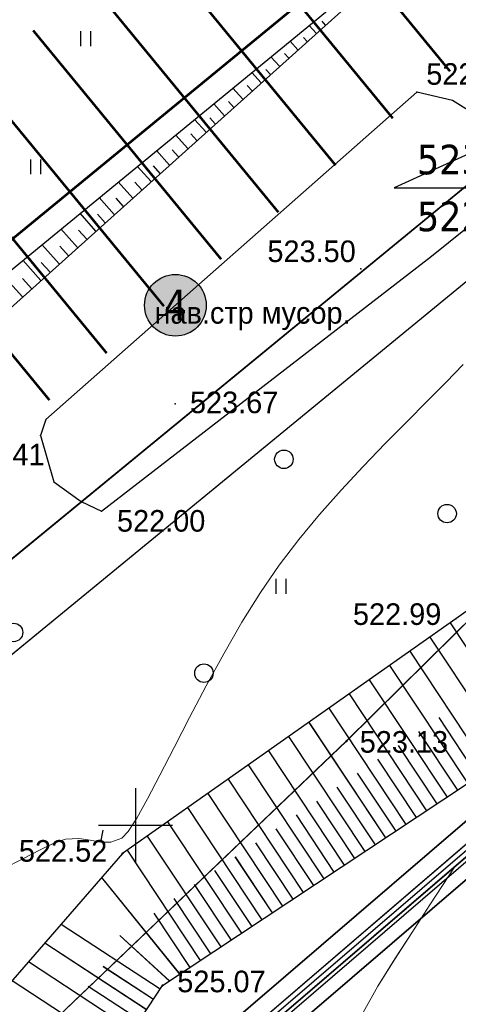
# Model space of a CAD drawing. Header units: millimetres. Extents: x 767170 to 66149698, y -983507 to 2493658.
# Tile 242 of 256: x 3354720 to 3372488, y -714908 to -674996. Entities that reach past the tile are written whole.
import ezdxf
from ezdxf.enums import TextEntityAlignment as Align

# ---------------------------------------------------------------- set-up
doc = ezdxf.new("R2010")
doc.units = ezdxf.units.MM
doc.linetypes.add('Контура низ откосов  Штриховая 0.1-0.5 - - - - - - -', pattern=[0.6, 0.1, -0.5])
for name, color, linetype in [('(001) Сетка', 92, 'Continuous'), ('(004) Точки рельефа', 7, 'Continuous'), ('(013) Газ', 30, 'ИК_Газопровод -------г--------'), ('(031) Горизонтали', 42, 'Continuous'), ('(035) Откосы', 7, 'Continuous'), ('(036) Растительность', 7, 'Continuous'), ('(038) Деревья', 7, 'Continuous'), ('(039) Земля', 7, 'Continuous'), ('(040) Ограда', 7, 'Continuous'), ('METALL OG', 7, 'Continuous'), ('R_Loyiha_SRF-BND', 7, 'Continuous'), ('V_Loyiha_OPOR-PNT', 7, 'Continuous')]:
    doc.layers.add(name, color=color, linetype=linetype)
doc.layers.add('(042) Бергштрих', color=32, linetype='Continuous', lineweight=30)
doc.layers.add('ВВГ 3х2.5', color=5, linetype='Continuous', lineweight=40)
doc.styles.add('BM-431', font='txt')
doc.styles.add('D-431', font='txt')
doc.styles.get("Standard").update_dxf_attribs({"font": 'isocpeui.ttf'})
doc.styles.add('Tahoma', font='tahoma.ttf')
doc.linetypes.add('FENCELINE1', pattern='A,6.35,-2.54,[133,ltypeshp.shx,S=2.54,R=0,X=-2.54,Y=0],-2.54,25.4', length=36.83)
doc.linetypes.add('GAZ_VOZDUSH', pattern='A,1,-2,["~",Standard,S=3,R=0,X=-1.5,Y=-1.5],-1,10', length=14)
doc.linetypes.add('ИК_Газопровод -------г--------', pattern='A,9,-0.6,["Г",Standard,S=1.2,R=0,X=0,Y=-0.6],-1.2', length=10.8)
doc.linetypes.add('ОГРАДА_БЕТ', pattern='A,4,["|",Standard,S=0.8,R=0,X=0,Y=-0.8],4', length=8)

# ---------------------------------------------------------------- blocks, each defined once
blk = doc.blocks.new('d')
at = {"layer": '(038) Деревья'}
blk.add_ellipse((0, 0), major_axis=(0.265, 0.265), ratio=1, start_param=5.497787, end_param=11.780972, dxfattribs=at)
blk = doc.blocks.new('I04010')
for p, q in [((-0.412273, 0.007146), (-0.412273, 1.207146)), ((0.387727, 1.207146), (0.387727, 0.007146))]:
    blk.add_line(p, q)
blk = doc.blocks.new('Setka')
at = {"layer": '(001) Сетка'}
for p, q in [((0, 1.5), (0, -1.5)), ((-1.5, 0), (1.5, 0))]:
    blk.add_line(p, q, dxfattribs=at)
blk = doc.blocks.new('Topo Xos')
at = {"layer": '(004) Точки рельефа', "color": 7, "linetype": 'ByBlock', "lineweight": -2, "transparency": 16777216}
for p in [(18.058, -106.32), (15.782, -113.481), (8.269, -118.96), (2.811, -120.244), (5.28, -123.305), (19.635, -127.666), (15.198, -132.624), (6.134, -137.179), (7.746, -142.538)]:
    blk.add_point(p, dxfattribs=at)
at = {"layer": '(013) Газ', "linetype": 'GAZ_VOZDUSH', "ltscale": 600, "transparency": 16777216, "flags": 128}
for points in [[(211.363, 129.819), (211.209, 128.871), (207.778, 121.494), (202.64, 118.683), (188.166, 85.176), (177.148, 55.188), (172.051, 44.881), (154.526, 10.276), (125.133, -20.235), (128.406, -27.612), (104.917, -48.213), (106.152, -52.909), (104.176, -59.427), (65.329, -101.114), (61.676, -103.137), (50.307, -114.313), (42.371, -118.322), (-2.23, -156.679), (-4.629, -158.957)], [(42.824, -105.462), (37.439, -110.659), (15.198, -132.624), (-12.398, -158.997), (-15.624, -162.344), (-12.587, -165.746), (-13.71, -166.794)]]:
    blk.add_lwpolyline(points, dxfattribs=at)
at = {"layer": '(031) Горизонтали', "color": 42, "linetype": 'Continuous', "lineweight": 0, "ltscale": 600, "transparency": 16777216}
for points in [[(1.292, -137.798), (2.095, -137.396), (2.795, -137.032), (3.374, -136.752), (3.817, -136.605), (4.36, -136.577), (4.826, -136.645), (5.25, -136.722), (5.663, -136.724), (6.097, -136.565), (6.353, -136.292), (6.704, -135.746), (7.138, -134.968), (7.647, -134.001), (8.221, -132.887), (8.849, -131.669), (9.523, -130.389), (10.233, -129.089), (10.968, -127.811), (11.721, -126.598), (12.48, -125.492), (13.271, -124.46), (14.115, -123.445), (14.992, -122.454), (15.885, -121.493), (16.775, -120.569), (17.643, -119.686), (18.471, -118.853), (19.241, -118.075), (19.933, -117.358)], [(5.214, -150.058), (5.418, -150.208), (6.124, -150.598), (6.878, -150.812), (7.564, -150.854), (8.299, -150.815), (9.07, -150.688), (9.867, -150.465), (10.681, -150.14), (11.498, -149.703), (12.31, -149.149), (12.899, -148.618), (13.426, -147.988), (13.914, -147.266), (14.382, -146.46), (14.851, -145.579), (15.343, -144.631), (15.877, -143.622), (16.475, -142.562), (17.157, -141.458), (17.847, -140.397), (18.586, -139.262), (19.351, -138.091), (19.611, -137.694)]]:
    blk.add_lwpolyline(points, dxfattribs=at)
at = {"layer": '(035) Откосы', "ltscale": 600, "transparency": 16777216}
for p, q in [((13.982, -103.935), (13.691, -103.612)), ((14.354, -103.601), (14.216, -103.448)), ((13.61, -104.269), (13.457, -104.099)), ((13.238, -104.603), (12.918, -104.247)), ((12.494, -105.271), (12.144, -104.882)), ((12.866, -104.937), (12.698, -104.751)), ((11.75, -105.939), (11.371, -105.517)), ((12.122, -105.605), (11.94, -105.402)), ((11.006, -106.607), (10.597, -106.152)), ((11.378, -106.273), (11.181, -106.054)), ((10.262, -107.275), (9.824, -106.787)), ((10.634, -106.941), (10.422, -106.705)), ((9.89, -107.609), (9.664, -107.357)), ((9.518, -107.943), (9.05, -107.422)), ((8.774, -108.611), (8.277, -108.057)), ((9.146, -108.277), (8.905, -108.008)), ((8.03, -109.279), (7.503, -108.692)), ((8.402, -108.945), (8.146, -108.66)), ((7.286, -109.947), (6.73, -109.327)), ((7.658, -109.613), (7.388, -109.311)), ((6.542, -110.615), (5.956, -109.962)), ((6.914, -110.281), (6.629, -109.963)), ((5.799, -111.283), (5.183, -110.597)), ((6.17, -110.949), (5.87, -110.614)), ((5.055, -111.951), (4.409, -111.232)), ((5.427, -111.617), (5.111, -111.266)), ((4.311, -112.618), (3.636, -111.867)), ((4.683, -112.284), (4.353, -111.917)), ((3.567, -113.286), (2.862, -112.502)), ((3.939, -112.952), (3.594, -112.568)), ((2.823, -113.954), (2.089, -113.137)), ((3.195, -113.62), (2.835, -113.22)), ((2.079, -114.622), (1.315, -113.772)), ((2.451, -114.288), (2.077, -113.871)), ((19.4, -127.832), (22.616, -132.688)), ((18.582, -128.408), (21.783, -133.24)), ((17.764, -128.984), (20.949, -133.792)), ((16.946, -129.56), (20.115, -134.344)), ((16.129, -130.136), (19.282, -134.896)), ((15.311, -130.712), (18.448, -135.449)), ((14.493, -131.289), (17.615, -136.001)), ((18.944, -131.67), (20.532, -134.068)), ((13.676, -131.865), (16.781, -136.553)), ((12.858, -132.441), (15.948, -137.105)), ((18.118, -132.234), (19.699, -134.62)), ((17.293, -132.798), (18.865, -135.173)), ((12.04, -133.017), (15.114, -137.657)), ((11.223, -133.593), (14.281, -138.209)), ((16.467, -133.363), (18.032, -135.725)), ((15.641, -133.927), (17.198, -136.277)), ((10.405, -134.169), (13.447, -138.762)), ((14.816, -134.491), (16.364, -136.829)), ((9.587, -134.745), (12.613, -139.314)), ((13.99, -135.055), (15.531, -137.381)), ((8.77, -135.322), (11.78, -139.866)), ((13.164, -135.619), (14.697, -137.933)), ((7.952, -135.898), (10.946, -140.418)), ((7.134, -136.474), (10.113, -140.97)), ((12.339, -136.183), (13.864, -138.485)), ((11.513, -136.748), (13.03, -139.038)), ((6.317, -137.05), (9.279, -141.522)), ((10.688, -137.312), (12.197, -139.59)), ((9.862, -137.876), (11.363, -140.142)), ((5.284, -138.157), (8.446, -142.074)), ((9.036, -138.44), (10.53, -140.694)), ((8.211, -139.004), (9.696, -141.246)), ((7.404, -139.597), (8.862, -141.798)), ((3.648, -140.041), (7.658, -142.672)), ((2.986, -140.803), (7.109, -143.508)), ((6.022, -140.501), (8.029, -142.35)), ((2.324, -141.564), (6.561, -144.344)), ((5.35, -141.756), (7.384, -143.09)), ((1.663, -142.326), (6.012, -145.18)), ((4.745, -142.555), (6.835, -143.926))]:
    blk.add_line(p, q, dxfattribs=at)
at = {"layer": '(035) Откосы', "linetype": 'Контура низ откосов  Штриховая 0.1-0.5 - - - - - - -', "ltscale": 600, "transparency": 16777216}
blk.add_lwpolyline([(14.281, -85.984), (20.727, -96.133), (32.163, -108.435), (36.083, -115.573), (35.908, -115.901), (35.074, -116.729), (19.635, -127.666), (6.134, -137.179), (-1.835, -146.353), (-12.255, -157.943)], dxfattribs=at)
at = {"layer": '(035) Откосы', "ltscale": 600, "transparency": 16777216}
for points in [[(-9.862, -160.886), (2.903, -149.919), (7.746, -142.538), (25.311, -130.903), (40.01, -117.334), (40.328, -116.97), (40.386, -116.493), (34.649, -107.716), (22.507, -95.526), (14.281, -85.984)], [(16.957, -101.264), (-2.114, -118.387), (-10.642, -108.134), (9.612, -91.438), (16.957, -101.264)], [(16.463, -101.337), (8.935, -92.358), (-9.116, -107.369), (-1.1, -115.755), (16.463, -101.337)]]:
    blk.add_lwpolyline(points, dxfattribs=at)
at = {"layer": '(039) Земля', "linetype": 'Контура низ откосов  Штриховая 0.1-0.5 - - - - - - -', "ltscale": 600, "transparency": 16777216, "flags": 128}
blk.add_lwpolyline([(2.811, -120.244), (3.342, -122.121), (4.455, -122.912), (5.28, -123.305), (18.645, -112.966), (21.231, -110.886), (21.687, -110.507), (22.018, -109.166), (21.349, -107.829), (19.504, -106.655), (18.058, -106.32), (3.027, -119.591), (2.811, -120.244)], dxfattribs=at)
at = {"layer": '(040) Ограда', "ltscale": 600, "transparency": 16777216}
blk.add_lwpolyline([(-12.565, -158.195), (-10.172, -161.138), (-9.151, -162.393), (44.786, -116.077)], dxfattribs=at)
at = {"layer": '(040) Ограда', "linetype": 'ОГРАДА_БЕТ', "ltscale": 600, "transparency": 16777216, "flags": 128}
blk.add_lwpolyline([(-12.255, -157.943), (-9.862, -160.886), (-9.1, -161.822), (44.525, -115.774)], dxfattribs=at)
at = {"layer": '(042) Бергштрих', "color": 32, "linetype": 'Continuous', "lineweight": 30, "ltscale": 600, "transparency": 16777216}
blk.add_line((5.25, -136.722), (5.34, -136.23), dxfattribs=at)
at = {"layer": '(001) Сетка', "transparency": 16777216}
blk.add_blockref('Setka', (6.659, -136.032), dxfattribs=at)
at = {"layer": '(036) Растительность', "linetype": 'Continuous', "transparency": 16777216, "xscale": 0.5, "yscale": 0.5, "zscale": 0.5}
for p in [(4.644, -104.454), (2.617, -109.651), (12.559, -126.656)]:
    blk.add_blockref('I04010', p, dxfattribs=at)
at = {"layer": '(038) Деревья', "linetype": 'Continuous', "transparency": 16777216}
for p in [(12.667, -121.202), (19.28, -123.404), (1.715, -128.221), (9.429, -129.872)]:
    blk.add_blockref('d', p, dxfattribs=at)
at = {"layer": '(004) Точки рельефа', "linetype": 'ByBlock', "transparency": 16777216, "char_height": 0.875, "attachment_point": 4, "style": 'D-431'}
for s, insert in [('522.35', (18.436, -105.59)), ('523.50', (12.001, -112.777)), ('523.67', (8.863, -118.902)), ('522.41', (-0.605, -121.016)), ('522.00', (5.907, -123.704)), ('522.99', (15.467, -127.485)), ('523.13', (15.741, -132.664)), ('522.52', (1.934, -137.082)), ('525.07', (8.35, -142.375))]:
    blk.add_mtext(s, dxfattribs=dict(at, insert=insert))
at = {"layer": '(039) Земля', "linetype": 'Continuous', "transparency": 16777216, "style": 'BM-431'}
blk.add_text('нав.стр мусор.', height=0.875, dxfattribs=at).set_placement((7.428, -115.705))
blk = doc.blocks.new('*U1491')
at = {"color": 7, "true_color": 0xffffff, "const_width": 100}
blk.add_lwpolyline([(-3000, 0), (3000, 0)], dxfattribs=at)
blk = doc.blocks.new('*U1492')
at = {"color": 0, "linetype": 'ByBlock', "lineweight": -2, "transparency": 16777216}
for p in [(0, 33000), (0, 30000), (0, 27000), (0, 24000), (0, 21000), (0, 18000), (0, 15000), (0, 12000), (0, 9000), (0, 6000), (0, 3000), (0, 0)]:
    blk.add_blockref('*U1491', p, dxfattribs=at)
blk = doc.blocks.new('*U1493')
at = {"color": 7, "true_color": 0xffffff, "const_width": 100}
blk.add_lwpolyline([(-3000, 0), (3000, 0)], dxfattribs=at)
blk = doc.blocks.new('*U1494')
at = {"color": 0, "linetype": 'ByBlock', "lineweight": -2, "transparency": 16777216}
for p in [(0, 30000), (0, 27000), (0, 24000), (0, 21000), (0, 18000), (0, 15000), (0, 12000), (0, 9000), (0, 6000), (0, 3000), (0, 0)]:
    blk.add_blockref('*U1493', p, dxfattribs=at)
blk = doc.blocks.new('*U1495')
at = {"color": 7, "true_color": 0xffffff, "const_width": 100}
blk.add_lwpolyline([(-3000, 0), (3000, 0)], dxfattribs=at)
blk = doc.blocks.new('*U1496')
at = {"color": 0, "linetype": 'ByBlock', "lineweight": -2, "transparency": 16777216}
for p in [(0, 30000), (0, 27000), (0, 24000), (0, 21000), (0, 18000), (0, 15000), (0, 12000), (0, 9000), (0, 6000), (0, 3000), (0, 0)]:
    blk.add_blockref('*U1495', p, dxfattribs=at)
blk = doc.blocks.new('Eksplikatsia')
h = blk.add_hatch(color=2)
h.dxf.hatch_style = 1
edge = h.paths.add_edge_path()
edge.add_arc((0, 0), 1250, 0, 360)
at = {"lineweight": 30}
blk.add_circle((0, 0), 1250, dxfattribs=at)
at = {"color": 1}
blk.add_attdef('№', text='', height=1250, dxfattribs=at).set_placement((0, 0), align=Align.MIDDLE_CENTER)
blk = doc.blocks.new('*U1362')
at = {"layer": 'V_Loyiha_OPOR-PNT', "elevation": 523}
blk.add_lwpolyline([(23.481, -107.307), (17.139, -110.204), (22.9, -110.204)], dxfattribs=at)
at = {"layer": 'V_Loyiha_OPOR-PNT', "const_width": 0.115, "elevation": 523}
blk.add_lwpolyline([(23.424, -107.307, 1), (23.539, -107.307, 1)], format="xyb", close=True, dxfattribs=at)
at = {"layer": 'V_Loyiha_OPOR-PNT', "color": 1, "style": 'Tahoma'}
blk.add_text('523.00', height=1.2, dxfattribs=at).set_placement((18.062, -109.65, 523))
at = {"layer": 'V_Loyiha_OPOR-PNT', "color": 5, "style": 'Tahoma'}
blk.add_text('522.59', height=1.2, dxfattribs=at).set_placement((18.062, -111.957, 523))
blk = doc.blocks.new('*U1518')
at = {"layer": 'R_Loyiha_SRF-BND'}
blk.add_polyline3d([(-45.328, -81.823, 519.715), (-29.378, -120.948, 521.28), (-20.48, -113.64, 521.85), (-24.287, -109.003, 520.91), (10.489, -80.444, 521.82), (34.603, -109.814, 524.28), (26.87, -116.163, 523.18), (23.066, -111.53, 522.38), (-16.047, -143.644, 522.76), (-10.016, -151.931, 523.25), (-5.836, -148.341, 522.85), (-0.297, -154.79, 525.47), (5.449, -160.828, 524.957), (-8.192, -173.81, 525.018), (-8.192, -173.81, 525.018), (-13.674, -166.277, 524.61), (-44.633, -123.738, 522.4), (-46.404, -121.305, 520.51), (-43.284, -118.626, 520.5), (-56.516, -86.165, 519.339), (-62.197, -66.264, 518.87)], dxfattribs=at)
blk = doc.blocks.new('asdaw1234141')
at = {"layer": '(004) Точки рельефа', "color": 7, "linetype": 'ByBlock', "lineweight": -2}
for p in [(-41461, -46592), (-50525, -51147), (-48913, -56506)]:
    blk.add_point(p, dxfattribs=at)
at = {"layer": '(013) Газ', "linetype": 'GAZ_VOZDUSH', "ltscale": 600, "flags": 128}
blk.add_lwpolyline([(-13836, -19430), (-19220, -24627), (-41461, -46592), (-69057, -72965), (-72284, -76313), (-69246, -79714), (-70369, -80762)], dxfattribs=at)
at = {"layer": '(031) Горизонтали', "color": 42, "linetype": 'Continuous', "lineweight": 0, "ltscale": 600}
blk.add_lwpolyline([(-51446, -64026), (-51242, -64177), (-50535, -64566), (-49781, -64780), (-49095, -64822), (-48361, -64783), (-47589, -64656), (-46792, -64434), (-45979, -64108), (-45161, -63672), (-44349, -63118), (-43761, -62587), (-43233, -61956), (-42745, -61234), (-42277, -60429), (-41808, -59548), (-41316, -58599), (-40782, -57591), (-40185, -56531), (-39503, -55427), (-38812, -54366), (-38073, -53230), (-37308, -52060), (-37048, -51663)], dxfattribs=at)
at = {"layer": '(035) Откосы', "ltscale": 600}
for p, q in [((-37260, -41800), (-34043, -46656)), ((-38077, -42376), (-34877, -47208)), ((-38895, -42952), (-35710, -47761)), ((-39713, -43529), (-36544, -48313)), ((-40530, -44105), (-37377, -48865)), ((-41348, -44681), (-38211, -49417)), ((-42166, -45257), (-39045, -49969)), ((-42983, -45833), (-39878, -50521)), ((-37715, -45639), (-36127, -48037)), ((-38541, -46203), (-36961, -48589)), ((-43801, -46409), (-40712, -51073)), ((-44619, -46985), (-41545, -51626)), ((-39367, -46767), (-37794, -49141)), ((-40192, -47331), (-38628, -49693)), ((-45436, -47562), (-42379, -52178)), ((-46254, -48138), (-43212, -52730)), ((-41018, -47895), (-39461, -50245)), ((-41844, -48459), (-40295, -50797)), ((-47072, -48714), (-44046, -53282)), ((-42669, -49023), (-41128, -51350)), ((-47890, -49290), (-44879, -53834)), ((-48707, -49866), (-45713, -54386)), ((-43495, -49588), (-41962, -51902)), ((-44320, -50152), (-42796, -52454)), ((-49525, -50442), (-46547, -54938)), ((-50343, -51018), (-47380, -55491)), ((-45146, -50716), (-43629, -53006)), ((-45972, -51280), (-44463, -53558)), ((-46797, -51844), (-45296, -54110)), ((-51375, -52125), (-48214, -56043)), ((-47623, -52408), (-46130, -54662)), ((-48449, -52972), (-46963, -55215)), ((-49255, -53565), (-47797, -55767)), ((-53011, -54009), (-49001, -56641)), ((-50638, -54469), (-48630, -56319)), ((-53673, -54771), (-49550, -57477)), ((-54335, -55533), (-50098, -58313)), ((-51309, -55724), (-49276, -57059)), ((-54997, -56295), (-50647, -59149)), ((-51914, -56523), (-49824, -57895))]:
    blk.add_line(p, q, dxfattribs=at)
at = {"layer": '(040) Ограда', "linetype": 'ОГРАДА_БЕТ', "ltscale": 600, "flags": 128}
blk.add_lwpolyline([(-68914, -71911), (-66521, -74854), (-65760, -75790), (-12134, -29742)], dxfattribs=at)
at = {"layer": '(040) Ограда', "ltscale": 600}
blk.add_lwpolyline([(-69224, -72163), (-66831, -75106), (-65811, -76362), (-11873, -30045)], dxfattribs=at)
at = {"layer": '(001) Сетка', "xscale": 1000, "yscale": 1000, "zscale": 1000}
blk.add_blockref('Setka', (-50000, -50000), dxfattribs=at)
at = {"layer": '(004) Точки рельефа', "linetype": 'ByBlock', "char_height": 875, "attachment_point": 4, "style": 'D-431'}
for s, insert in [('523.13', (-40919, -46633)), ('522.52', (-54726, -51051)), ('525.07', (-48309, -56343))]:
    blk.add_mtext(s, dxfattribs=dict(at, insert=insert))
at = {"color": 4, "oblique": 15}
for p in [(7915, -43169, 526510), (-14957, -65237, 525926), (-30354, -80716, 525694), (-52139, -102428, 524466)]:
    blk.add_attdef('Z', p, '', height=1000, rotation=4.8022, dxfattribs=at)

msp = doc.modelspace()

# ---------------------------------------------------------------- block references
at = {"xscale": 1000, "yscale": 1000, "zscale": 1000}
msp.add_blockref('Topo Xos', (3352754.32, -571613.28), dxfattribs=at)

# ---------------------------------------------------------------- next in the draw order: linework, layer by layer
for points in [[(3341355.79, -736834.3), (3338963.79, -738920.39), (3300395.29, -685926.13), (3223754.93, -569428.84), (3354734.55, -489851.54), (3417832.14, -602286.69), (3386575.58, -622966.39), (3386415.24, -626464), (3388363.36, -629103.83), (3367521.85, -647824.51), (3398510.59, -687779.78), (3350636.95, -728888.93), (3351483.64, -729874.71), (3346654.19, -734022.69)], [(3364524.22, -508726.34), (3356754.66, -513319.35), (3385655.28, -563623.67), (3399414.83, -587573.5), (3380354.46, -599009.68), (3376325.33, -606160.38), (3310511.21, -641558.78), (3307426.61, -653436.18), (3323376.13, -692561.05), (3332274.72, -685253.3), (3328466.84, -680616.48), (3363242.99, -652057.43), (3381651.74, -674473.62), (3384824.65, -678338.53), (3384822.63, -678340.19), (3387357.39, -681427.77), (3379624.28, -687776.29), (3375820.49, -683142.9), (3351093.54, -703442.56), (3336707.18, -715257.01), (3342738.66, -723544.43), (3346918.1, -719954.74), (3352456.88, -726403.49)], [(3365073.23, -647604.42), (3396040.54, -687532.07), (3349464.21, -727523.52), (3346596.96, -724185.21), (3342226.53, -727938.95), (3345243.68, -732084.6), (3346354.22, -731116.09), (3343813.41, -728157.85), (3346468.51, -725877.4), (3349009.86, -728836.26), (3397001.83, -687629.31), (3366025.47, -647690.01)], [(3366569.61, -647738.92), (3397549.33, -687682.55), (3349270.46, -729139.67), (3349791.45, -729746.26), (3347136.35, -732026.71), (3346614.85, -731419.53), (3345479.97, -732409.28), (3346654.19, -734022.69), (3351483.64, -729874.71), (3350636.95, -728888.93), (3398510.59, -687779.78), (3367521.85, -647824.51)]]:
    msp.add_lwpolyline(points)
at = {"color": 2, "lineweight": 30}
msp.add_lwpolyline([(3362997.57, -506143.84), (3352677.38, -512244.66), (3383054.01, -565118.14), (3395347.15, -586515.53), (3378130.41, -596845.54), (3374138.51, -603930.17), (3307936.74, -639537.06), (3304272.54, -653646.23), (3322134.59, -697462.61), (3336497.07, -685667.78), (3332689.19, -681030.96), (3362828.51, -656279.77), (3383135.11, -681012.61), (3380039.44, -683554.01), (3376235.65, -678920.62), (3332616.46, -714734.44), (3342226.53, -727938.95), (3346596.96, -724185.21), (3355718.77, -734805.63)], dxfattribs=at)
at = {"lineweight": 30}
msp.add_lwpolyline([(3293442.22, -637053.35), (3299077.92, -656797.86), (3319513.28, -706926.67), (3344768.7, -741628.36, -0.376197), (3344411.26, -745566.86), (3353179.68, -737222.06, -0.45328456), (3348685.85, -736814.25), (3334281.57, -717022.34, -0.39720505), (3334803.24, -712938.6), (3376239.69, -678917.3), (3377505.41, -680459.07), (3380602.62, -677923.17), (3362828.51, -656279.77), (3332689.19, -681030.96), (3334593.13, -683349.37, -0.41421356), (3334178.66, -687571.71), (3325280.07, -694879.46, -0.5052191), (3320598.1, -693693.53), (3304648.57, -654568.66, -0.16168228)], format="xyb", dxfattribs=at)
at = {"color": 7, "true_color": 0xffffff, "const_width": 100}
msp.add_lwpolyline([(3342843.52, -693395.81), (3368346.03, -672452.5)], dxfattribs=at)
at = {"lineweight": 30}
for points in [[(3334803.24, -712938.6), (3376239.69, -678917.3)], [(3376239.69, -678917.3), (3349189.98, -701123.84)], [(3349009.86, -728836.26), (3397001.83, -687629.31)], [(3397549.33, -687682.55), (3349270.46, -729139.67)], [(3396040.54, -687532.07), (3349464.21, -727523.52)], [(3349464.21, -727523.52), (3396040.54, -687532.07)], [(3350636.95, -728888.93), (3398510.59, -687779.78)]]:
    msp.add_lwpolyline(points, dxfattribs=at)
at = {"layer": 'METALL OG', "color": 5, "lineweight": 30, "ltscale": 120}
for points in [[(3349009.86, -728836.26), (3397001.83, -687629.31)], [(3397549.33, -687682.55), (3349270.46, -729139.67)]]:
    msp.add_lwpolyline(points, dxfattribs=at)
at = {"layer": 'METALL OG', "color": 5, "linetype": 'FENCELINE1', "lineweight": 30, "ltscale": 80}
msp.add_lwpolyline([(3349140.16, -728987.97), (3397275.58, -687655.93)], dxfattribs=at)

# ---------------------------------------------------------------- next in the draw order: block references
at = {"rotation": 309.3937167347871}
for name, p in [('*U1492', (3336911.54, -681445.43)), ('*U1494', (3343258, -689173.46)), ('*U1496', (3347065.87, -693810.28))]:
    msp.add_blockref(name, p, dxfattribs=at)
ref = msp.add_blockref('Eksplikatsia', (3361028.27, -686571.45))
ref.add_attrib('№', '4', dxfattribs={"color": 1, "height": 1250, "style": 'Tahoma'}).set_placement((3361028.27, -686571.45), align=Align.MIDDLE_CENTER)
at = {"layer": 'R_Loyiha_SRF-BND', "xscale": 1000, "yscale": 1000, "zscale": 1000}
msp.add_blockref('*U1518', (3352754.32, -571613.28), dxfattribs=at)
at = {"layer": 'V_Loyiha_OPOR-PNT', "xscale": 1000, "yscale": 1000, "zscale": 1000}
msp.add_blockref('*U1362', (3352754.32, -571613.28), dxfattribs=at)
at = {"layer": 'ВВГ 3х2.5', "color": 1, "lineweight": 40}
msp.add_blockref('asdaw1234141', (3409413.61, -657644.92), dxfattribs=at)

doc.saveas('drawing.dxf')
